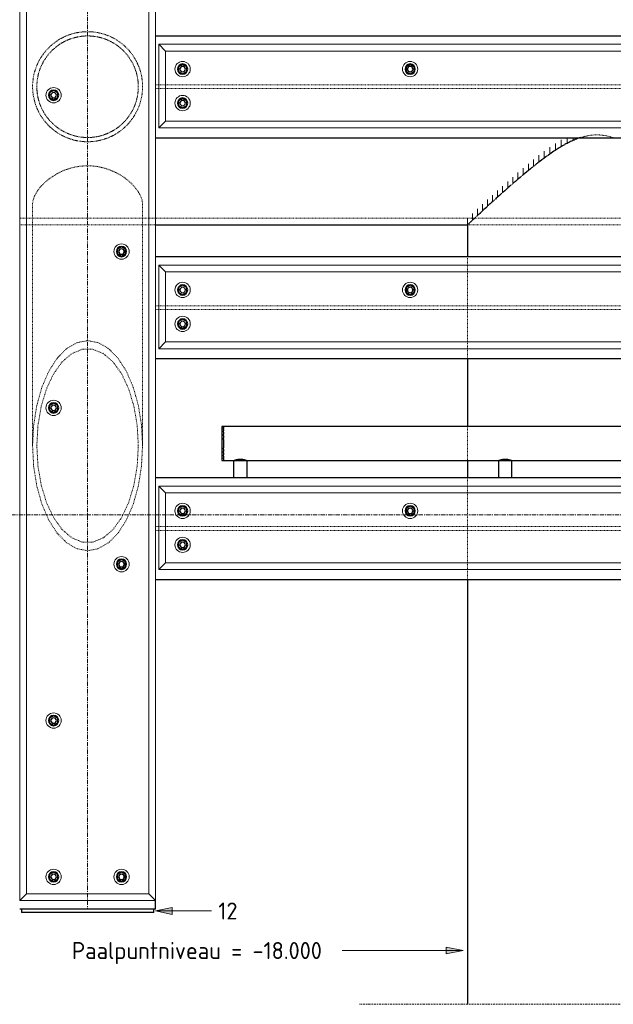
# Model space of a CAD drawing. Header units: millimetres. Extents: x -253989 to -201512, y -82117 to 103114.
# Tile 34 of 67: x -235195 to -233446, y -1440 to 1457. Entities that reach past the tile are written whole.
import ezdxf

# ---------------------------------------------------------------- set-up
doc = ezdxf.new("R2010")
doc.units = ezdxf.units.MM
for name, pattern in [('Dash dot', [15.875, 6.35, -4.7625, 0, -4.7625]), ('Grid Line', [22.225, 12.7, -3.175, 3.175, -3.175]), ('XX-HIDDEN', [4, 2, -2])]:
    doc.linetypes.add(name, pattern=pattern)
for name, color, linetype, lineweight in [('N-CO-BC-BETONVORM-G', 50, 'Continuous', 25), ('N-CO-BC-BETONVORM-G-1', 50, 'XX-HIDDEN', 18), ('N-CO-BC-BETONVORM-GN', 10, 'XX-HIDDEN', 18), ('N-CO-KC-KUNSTSTOFVORM-G', 7, 'Continuous', 13), ('N-CO-SC-STAALVORM-G', 10, 'Continuous', 25), ('X-XX-AL-CONSTRUCTIELIJN-G-1', 7, 'Grid Line', 18), ('X-XX-AL-CONSTRUCTIELIJN-G-2', 7, 'Dash dot', 18), ('X-XX-AL-T25-1', 7, 'Continuous', 13), ('X-XX-AL-VERWIJZING-G-1', 7, 'Grid Line', 18), ('X_XX_AL_DETAIL1_G', 7, 'Continuous', 13)]:
    doc.layers.add(name, color=color, linetype=linetype, lineweight=lineweight)
doc.styles.add('NLCS-ISO_1', font='NLCS-ISO.ttf', dxfattribs={"height": 50})

# ---------------------------------------------------------------- blocks, each defined once
blk = doc.blocks.new('GM_afdekklepje - GM_afdekklepje-V4-Section 12')
at = {"layer": 'N-CO-SC-STAALVORM-G'}
for p, q in [((252077.7, -190), (252077.7, -200)), ((252104.7, -200), (252077.7, -200)), ((252440.7, -200), (252104.7, -200)), ((252467.7, -200), (252440.7, -200)), ((252467.7, -200), (252467.7, -190))]:
    blk.add_line(p, q, dxfattribs=at)
blk = doc.blocks.new('GM_Hakorit_3820 - GM_Hakorit_3820-3712024-Section 12')
at = {"layer": 'N-CO-KC-KUNSTSTOFVORM-G'}
for p, q in [((250572.7, -1134.9), (250572.7, 2684.9)), ((250972.7, -1134.9), (250972.7, 2684.9)), ((250592.7, -1115), (250592.7, 2665)), ((250952.7, -1115), (250952.7, 2665)), ((250572.7, -1135), (250592.7, -1115)), ((250592.7, -1115), (250952.7, -1115)), ((250952.7, -1115), (250972.7, -1135)), ((250972.7, -1135), (250572.8, -1135))]:
    blk.add_line(p, q, dxfattribs=at)
for centre, start, end in [((250672.7, 1235), 90, 270), ((250672.7, 1235), 270, 90), ((250872.7, 775), 90, 270), ((250872.7, 775), 270, 90), ((250672.7, 315), 90, 270), ((250672.7, 315), 270, 90), ((250872.7, -145), 90, 270), ((250872.7, -145), 270, 90), ((250672.7, -605), 90, 270), ((250672.7, -605), 270, 90), ((250672.7, -1065), 90, 270), ((250672.7, -1065), 270, 90), ((250872.7, -1065), 90, 270), ((250872.7, -1065), 270, 90)]:
    blk.add_arc(centre, 22.5, start, end, dxfattribs=at)
blk = doc.blocks.new('GM_Hakorit_4490 - GM_Hakorit_4490-3691116-Section 12')
at = {"layer": 'N-CO-KC-KUNSTSTOFVORM-G'}
for p, q in [((246182.7, 2685), (246202.7, 2665)), ((246182.7, 2439.1), (246182.7, 2684.9)), ((250562.7, 2685), (246182.8, 2685)), ((250542.7, 2665), (246202.7, 2665)), ((246202.7, 2665), (246202.7, 2459)), ((246202.7, 2459), (246182.7, 2439)), ((250562.7, 2439), (246182.8, 2439)), ((250542.7, 2459), (246202.7, 2459))]:
    blk.add_line(p, q, dxfattribs=at)
for centre, start, end in [((246252.7, 2612), 0, 180), ((246252.7, 2612), 180, 0), ((246922.7, 2612), 0, 180), ((246922.7, 2612), 180, 0), ((246252.7, 2512), 0, 180), ((246252.7, 2512), 180, 0)]:
    blk.add_arc(centre, 22.5, start, end, dxfattribs=at)
blk = doc.blocks.new('GM_Bouten_Moeren_Zeskant - M16-3610774-Section 12')
at = {"layer": 'N-CO-SC-STAALVORM-G'}
for p, q in [((243192.7, 2625.8), (243180.7, 2618.8)), ((243180.7, 2618.8), (243180.7, 2605)), ((243204.7, 2618.8), (243192.7, 2625.8)), ((243204.7, 2605), (243204.7, 2618.8)), ((243180.7, 2605), (243192.7, 2598.1)), ((243192.7, 2598.1), (243204.7, 2605))]:
    blk.add_line(p, q, dxfattribs=at)
for radius, start, end in [(15, 0, 180), (15, 180, 0), (8, 0, 180), (8, 180, 0)]:
    blk.add_arc((243192.7, 2611.9), radius, start, end, dxfattribs=at)
blk = doc.blocks.new('GM_Haalbuis_4000 - GM_Haalbuis_4000-3601514-Section 12')
at = {"layer": 'N-CO-SC-STAALVORM-G'}
for p, q in [((246372.7, 260), (246367.7, 260)), ((246367.7, 260), (246367.7, 210)), ((246372.7, 260), (246372.7, 258.4)), ((250372.7, 260), (246372.7, 260)), ((246372.7, 257.4), (246372.7, 258.3)), ((246372.7, 257.4), (246372.7, 254.1)), ((246372.7, 251.7), (246372.7, 254.1)), ((246372.7, 251.7), (246372.7, 247)), ((246372.7, 243.6), (246372.7, 247)), ((246372.7, 243.6), (246372.7, 237.5)), ((246372.7, 233.5), (246372.7, 237.6)), ((246372.7, 233.6), (246372.7, 225.9)), ((246367.7, 210), (246367.7, 160)), ((246372.7, 222.1), (246372.7, 225.9)), ((246372.7, 222.1), (246372.7, 210)), ((246372.7, 210), (246372.7, 197.9)), ((246372.7, 193.7), (246372.7, 197.9)), ((246372.7, 193.7), (246372.7, 186.4)), ((246372.7, 182.4), (246372.7, 186.5)), ((246372.7, 182.5), (246372.7, 176.4)), ((246372.7, 173), (246372.7, 176.4)), ((246367.7, 160), (246372.7, 160)), ((246372.7, 173), (246372.7, 168.3)), ((246372.7, 165.9), (246372.7, 168.3)), ((246372.7, 165.9), (246372.7, 162.6)), ((246372.7, 161.7), (246372.7, 162.6)), ((246372.7, 161.6), (246372.7, 160)), ((246372.7, 160), (250372.7, 160)), ((246402.7, 160), (246402.7, 110)), ((246442.7, 110), (246442.7, 160)), ((247182.7, 160), (247182.7, 110)), ((247222.7, 110), (247222.7, 160))]:
    blk.add_line(p, q, dxfattribs=at)
for points, knots in [([(246402.8, 160), (246402.8, 160), (246403, 160.1), (246403.4, 160.3), (246403.9, 160.5), (246404.6, 160.7), (246405.4, 161), (246406.2, 161.3), (246406.9, 161.5), (246407.2, 161.6), (246407.4, 161.7)], [-0.9884455, -0.9884455, -0.9884455, -0.9884455, -0.9444444, -0.9166667, -0.8888889, -0.8611111, -0.8333333, -0.8055556, -0.7916667, -0.7777778, -0.7777778, -0.7777778, -0.7777778]), ([(246407.4, 161.7), (246407.6, 161.7), (246408, 161.9), (246408.8, 162.1), (246409.9, 162.4), (246411, 162.7), (246412, 162.9), (246412.7, 163.1), (246413.5, 163.2), (246414.5, 163.4), (246415.8, 163.7), (246417.5, 163.9), (246419.2, 164.1), (246421, 164.1), (246422.7, 164.2), (246424.5, 164.1), (246426.3, 164.1), (246428, 163.9), (246429.6, 163.7), (246431, 163.4), (246432, 163.2), (246432.8, 163.1), (246433.5, 162.9), (246434.5, 162.7), (246435.6, 162.4), (246436.7, 162.1), (246437.5, 161.9), (246437.9, 161.7), (246438, 161.7)], [-0.7777778, -0.7777778, -0.7777778, -0.7777778, -0.7638889, -0.75, -0.7222222, -0.6944444, -0.6805556, -0.6666667, -0.6527778, -0.6388889, -0.6111111, -0.5833333, -0.5555556, -0.5277778, -0.5, -0.4722222, -0.4444444, -0.4166667, -0.3888889, -0.3611111, -0.3472222, -0.3333333, -0.3194444, -0.3055556, -0.2777778, -0.25, -0.2361111, -0.2222222, -0.2222222, -0.2222222, -0.2222222]), ([(246438, 161.7), (246438.2, 161.6), (246438.6, 161.5), (246439.3, 161.3), (246440.1, 161), (246440.9, 160.7), (246441.5, 160.5), (246442.1, 160.3), (246442.5, 160.1), (246442.7, 160), (246442.7, 160)], [-0.2222222, -0.2222222, -0.2222222, -0.2222222, -0.2083333, -0.1944444, -0.1666667, -0.1388889, -0.1111111, -0.0833333, -0.0555556, -0.0115495, -0.0115495, -0.0115495, -0.0115495]), ([(247182.8, 160), (247182.8, 160), (247183, 160.1), (247183.4, 160.3), (247183.9, 160.5), (247184.6, 160.7), (247185.4, 161), (247186.2, 161.3), (247186.9, 161.5), (247187.2, 161.6), (247187.4, 161.7)], [-0.9884455, -0.9884455, -0.9884455, -0.9884455, -0.9444444, -0.9166667, -0.8888889, -0.8611111, -0.8333333, -0.8055556, -0.7916667, -0.7777778, -0.7777778, -0.7777778, -0.7777778]), ([(247187.4, 161.7), (247187.6, 161.7), (247188, 161.9), (247188.8, 162.1), (247189.9, 162.4), (247191, 162.7), (247192, 162.9), (247192.7, 163.1), (247193.5, 163.2), (247194.5, 163.4), (247195.8, 163.7), (247197.5, 163.9), (247199.2, 164.1), (247201, 164.1), (247202.7, 164.2), (247204.5, 164.1), (247206.3, 164.1), (247208, 163.9), (247209.6, 163.7), (247211, 163.4), (247212, 163.2), (247212.8, 163.1), (247213.5, 162.9), (247214.5, 162.7), (247215.6, 162.4), (247216.7, 162.1), (247217.5, 161.9), (247217.9, 161.7), (247218, 161.7)], [-0.7777778, -0.7777778, -0.7777778, -0.7777778, -0.7638889, -0.75, -0.7222222, -0.6944444, -0.6805556, -0.6666667, -0.6527778, -0.6388889, -0.6111111, -0.5833333, -0.5555556, -0.5277778, -0.5, -0.4722222, -0.4444444, -0.4166667, -0.3888889, -0.3611111, -0.3472222, -0.3333333, -0.3194444, -0.3055556, -0.2777778, -0.25, -0.2361111, -0.2222222, -0.2222222, -0.2222222, -0.2222222]), ([(247218, 161.7), (247218.2, 161.6), (247218.6, 161.5), (247219.3, 161.3), (247220.1, 161), (247220.9, 160.7), (247221.5, 160.5), (247222.1, 160.3), (247222.5, 160.1), (247222.7, 160), (247222.7, 160)], [-0.2222222, -0.2222222, -0.2222222, -0.2222222, -0.2083333, -0.1944444, -0.1666667, -0.1388889, -0.1111111, -0.0833333, -0.0555556, -0.0115495, -0.0115495, -0.0115495, -0.0115495])]:
    blk.add_open_spline(points, degree=3, knots=knots, dxfattribs=at)
blk = doc.blocks.new('NLI_Balk_Buis - ø813_20-3672000-Section 12')
at = {"layer": 'N-CO-BC-BETONVORM-GN'}
for p, q in [((245792.7, 873.5), (245772.8, 873.5)), ((245810.8, 873.5), (245792.8, 873.5)), ((246134.7, 873.5), (245810.8, 873.5)), ((246152.7, 873.5), (246134.7, 873.5)), ((246172.7, 873.5), (246152.8, 873.5)), ((250572.7, 873.5), (246172.7, 873.5)), ((245772.8, 853.5), (245792.7, 853.5)), ((245792.8, 853.5), (245810.8, 853.5)), ((245810.8, 853.5), (246134.7, 853.5)), ((246134.7, 853.5), (246152.7, 853.5)), ((246152.8, 853.5), (246172.7, 853.5)), ((247092.6, 853.5), (247852.9, 853.5))]:
    blk.add_line(p, q, dxfattribs=at)
at = {"layer": 'N-CO-SC-STAALVORM-G'}
blk.add_line((246172.7, 853.5), (247092.5, 853.5), dxfattribs=at)
blk = doc.blocks.new('NLI_Balk_H - HEB300-V5-Section 12')
at = {"layer": 'N-CO-BC-BETONVORM-GN'}
for p, q in [((246172.7, 2565.5), (246182.7, 2565.5)), ((246172.7, 2554.5), (246182.7, 2554.5)), ((246182.8, 2565.5), (246202.7, 2565.5)), ((246182.8, 2554.5), (246202.7, 2554.5)), ((246202.8, 2565.5), (250542.7, 2565.5)), ((246202.8, 2554.5), (250542.7, 2554.5))]:
    blk.add_line(p, q, dxfattribs=at)

msp = doc.modelspace()

# ---------------------------------------------------------------- hatches: boundary and pattern name
at = {"layer": 'X-XX-AL-T25-1'}
for points in [[(-234795.4, -1165.4), (-234745.4, -1175.4), (-234745.4, -1155.4)], [(-233888.5, -1281.8), (-233938.5, -1271.8), (-233938.5, -1291.8)]]:
    msp.add_hatch(color=256, dxfattribs=at).paths.add_polyline_path(points, flags=0)

# ---------------------------------------------------------------- linework, layer by layer
at = {"layer": 'N-CO-BC-BETONVORM-GN'}
for p, q in [((-235157, 913.8), (-235157, 203.7)), ((-234833.1, 203.7), (-234833.1, 913.8)), ((-233876, 760), (-233876, 735)), ((-233876, 735), (-233876, 715)), ((-233876, 715), (-233876, 615.5)), ((-233876, 615.5), (-233876, 604.5)), ((-233876, 604.5), (-233876, 509)), ((-233876, 509), (-233876, 489)), ((-233876, 489), (-233876, 460)), ((-233876, 260), (-233876, 160)), ((-233876, 110), (-233876, 85)), ((-233876, 85), (-233876, 65)), ((-233876, 65), (-233876, -34.5)), ((-233876, -34.5), (-233876, -45.5)), ((-233876, -45.5), (-233876, -141)), ((-233876, -141), (-233876, -161)), ((-233876, -161), (-233876, -190))]:
    msp.add_line(p, q, dxfattribs=at)
at = {"layer": 'N-CO-BC-BETONVORM-GN', "flags": 128}
for points in [[(-235157, 205.4), (-235153.8, 264), (-235144.6, 322), (-235129.7, 375.4), (-235109.5, 422.3), (-235085, 460.7), (-235057, 489.2), (-235026.6, 506.8), (-234995, 512.8), (-234963.4, 506.8), (-234933, 489.2), (-234905, 460.7), (-234880.5, 422.3), (-234860.3, 375.4), (-234845.4, 322), (-234836.2, 264), (-234833.1, 205.4)], [(-234845.6, 203.7), (-234848.8, 263), (-234858.5, 319.7), (-234874.1, 371.4), (-234895, 415.7), (-234920.3, 450.7), (-234948.8, 475), (-234979.4, 487.3), (-235010.6, 487.3), (-235041.2, 475), (-235069.7, 450.7), (-235095, 415.7), (-235115.9, 371.4), (-235131.5, 319.7), (-235141.2, 263), (-235144.5, 203.7)], [(-234833.1, 203.7), (-234836.2, 143.5), (-234845.4, 85.5), (-234860.3, 32.1), (-234880.5, -14.8), (-234905, -53.2), (-234933, -81.7), (-234963.4, -99.3), (-234995, -105.3), (-235026.6, -99.3), (-235057, -81.7), (-235085, -53.2), (-235109.5, -14.8), (-235129.7, 32.1), (-235144.6, 85.5), (-235153.8, 143.5), (-235157, 203.7)], [(-235144.5, 203.7), (-235141.2, 144.5), (-235131.5, 87.8), (-235115.9, 36.1), (-235095, -8.2), (-235069.7, -43.2), (-235041.2, -67.5), (-235010.6, -79.8), (-234979.4, -79.8), (-234948.8, -67.5), (-234920.3, -43.2), (-234895, -8.2), (-234874.1, 36.1), (-234858.5, 87.8), (-234848.8, 144.5), (-234845.6, 203.7)]]:
    msp.add_lwpolyline(points, dxfattribs=at)
at = {"layer": 'N-CO-BC-BETONVORM-GN'}
for radius, start, end in [(162, 0, 180), (149.4, 360, 180), (161.9, 180, 0), (149.4, 180, 360)]:
    msp.add_arc((-234995, 1260), radius, start, end, dxfattribs=at)
for points, knots in [([(-235001.6, 1421.8), (-235003.2, 1421.8), (-235006, 1421.6), (-235008.9, 1421.4), (-235010.3, 1421.2)], [0.51292729, 0.51292729, 0.51292729, 0.51292729, 0.52173913, 0.5297141, 0.5297141, 0.5297141, 0.5297141]), ([(-234979.7, 1421.2), (-234981.1, 1421.4), (-234984, 1421.6), (-234986.8, 1421.8), (-234988.4, 1421.8)], [0.47028754, 0.47028754, 0.47028754, 0.47028754, 0.47826087, 0.48707408, 0.48707408, 0.48707408, 0.48707408]), ([(-235083.8, 1395.5), (-235085.4, 1394.4), (-235087.7, 1392.8), (-235089.9, 1391.2), (-235090.6, 1390.7)], [0.68410281, 0.68410281, 0.68410281, 0.68410281, 0.69565217, 0.70066056, 0.70066056, 0.70066056, 0.70066056]), ([(-235064.8, 1406.1), (-235066.5, 1405.3), (-235069, 1404.1), (-235071.5, 1402.7), (-235072.4, 1402.3)], [0.64115004, 0.64115004, 0.64115004, 0.64115004, 0.65217391, 0.65783732, 0.65783732, 0.65783732, 0.65783732]), ([(-235044.6, 1414.2), (-235046.3, 1413.6), (-235049, 1412.7), (-235051.7, 1411.7), (-235052.7, 1411.3)], [0.59832362, 0.59832362, 0.59832362, 0.59832362, 0.60869565, 0.61507031, 0.61507031, 0.61507031, 0.61507031]), ([(-235023.4, 1419.4), (-235025, 1419.1), (-235027.8, 1418.6), (-235030.6, 1418), (-235031.8, 1417.7)], [0.55559356, 0.55559356, 0.55559356, 0.55559356, 0.56521739, 0.57236807, 0.57236807, 0.57236807, 0.57236807]), ([(-234958.2, 1417.7), (-234959.4, 1418), (-234962.2, 1418.6), (-234965, 1419.1), (-234966.6, 1419.4)], [0.42763399, 0.42763399, 0.42763399, 0.42763399, 0.43478261, 0.44440764, 0.44440764, 0.44440764, 0.44440764]), ([(-234937.3, 1411.3), (-234938.4, 1411.7), (-234941, 1412.7), (-234943.7, 1413.6), (-234945.4, 1414.2)], [0.3849323, 0.3849323, 0.3849323, 0.3849323, 0.39130435, 0.40167742, 0.40167742, 0.40167742, 0.40167742]), ([(-234917.6, 1402.3), (-234918.5, 1402.7), (-234921, 1404.1), (-234923.5, 1405.3), (-234925.2, 1406.1)], [0.3421659, 0.3421659, 0.3421659, 0.3421659, 0.34782609, 0.3588509, 0.3588509, 0.3588509, 0.3588509]), ([(-234899.4, 1390.7), (-234900.1, 1391.2), (-234902.3, 1392.8), (-234904.6, 1394.4), (-234906.2, 1395.5)], [0.2993433, 0.2993433, 0.2993433, 0.2993433, 0.30434783, 0.31589796, 0.31589796, 0.31589796, 0.31589796]), ([(-235116.6, 1367), (-235117.9, 1365.5), (-235119.6, 1363.5), (-235121.3, 1361.4), (-235121.7, 1360.9)], [0.7705288, 0.7705288, 0.7705288, 0.7705288, 0.7826087, 0.78633805, 0.78633805, 0.78633805, 0.78633805]), ([(-235101.1, 1382.4), (-235102.6, 1381.1), (-235104.6, 1379.2), (-235106.6, 1377.3), (-235107.1, 1376.8)], [0.72721393, 0.72721393, 0.72721393, 0.72721393, 0.73913043, 0.74350867, 0.74350867, 0.74350867, 0.74350867]), ([(-234882.9, 1376.8), (-234883.4, 1377.3), (-234885.4, 1379.2), (-234887.4, 1381.1), (-234888.9, 1382.4)], [0.25649577, 0.25649577, 0.25649577, 0.25649577, 0.26086957, 0.27278644, 0.27278644, 0.27278644, 0.27278644]), ([(-234868.3, 1360.9), (-234868.7, 1361.4), (-234870.4, 1363.5), (-234872.1, 1365.5), (-234873.4, 1367)], [0.2136666, 0.2136666, 0.2136666, 0.2136666, 0.2173913, 0.22947093, 0.22947093, 0.22947093, 0.22947093]), ([(-235129.9, 1349.6), (-235131, 1347.9), (-235132.4, 1345.8), (-235133.7, 1343.6), (-235134, 1343.2)], [0.81413905, 0.81413905, 0.81413905, 0.81413905, 0.82608696, 0.82910655, 0.82910655, 0.82910655, 0.82910655]), ([(-234856, 1343.2), (-234856.3, 1343.6), (-234857.6, 1345.8), (-234859, 1347.9), (-234860.1, 1349.6)], [0.17089766, 0.17089766, 0.17089766, 0.17089766, 0.17391304, 0.18586051, 0.18586051, 0.18586051, 0.18586051]), ([(-235141, 1330.2), (-235141.8, 1328.4), (-235142.8, 1326.3), (-235143.7, 1324.2), (-235143.8, 1323.9)], [0.85827135, 0.85827135, 0.85827135, 0.85827135, 0.86956522, 0.87178494, 0.87178494, 0.87178494, 0.87178494]), ([(-234846.2, 1323.9), (-234846.3, 1324.2), (-234847.2, 1326.3), (-234848.2, 1328.4), (-234849, 1330.1)], [0.12821846, 0.12821846, 0.12821846, 0.12821846, 0.13043478, 0.14172717, 0.14172717, 0.14172717, 0.14172717]), ([(-234839, 1303.4), (-234839, 1303.6), (-234839.5, 1305.4), (-234840.1, 1307.2), (-234840.5, 1308.7)], [0.0856395, 0.0856395, 0.0856395, 0.0856395, 0.08695652, 0.09642021, 0.09642021, 0.09642021, 0.09642021]), ([(-235151, 1216.6), (-235151, 1216.4), (-235150.5, 1214.6), (-235149.9, 1212.8), (-235149.5, 1211.3)], [0.08563682, 0.08563682, 0.08563682, 0.08563682, 0.08695652, 0.09642594, 0.09642594, 0.09642594, 0.09642594]), ([(-235143.8, 1196.1), (-235143.7, 1195.8), (-235142.8, 1193.7), (-235141.8, 1191.6), (-235141, 1189.8)], [0.12821506, 0.12821506, 0.12821506, 0.12821506, 0.13043478, 0.14172865, 0.14172865, 0.14172865, 0.14172865]), ([(-234849, 1189.9), (-234848.2, 1191.6), (-234847.2, 1193.7), (-234846.3, 1195.8), (-234846.2, 1196.1)], [0.85827283, 0.85827283, 0.85827283, 0.85827283, 0.86956522, 0.87178154, 0.87178154, 0.87178154, 0.87178154]), ([(-235134, 1176.8), (-235133.7, 1176.4), (-235132.4, 1174.2), (-235131, 1172.1), (-235129.9, 1170.4)], [0.17089345, 0.17089345, 0.17089345, 0.17089345, 0.17391304, 0.18586095, 0.18586095, 0.18586095, 0.18586095]), ([(-235121.7, 1159.1), (-235121.3, 1158.6), (-235119.6, 1156.5), (-235117.9, 1154.5), (-235116.6, 1153)], [0.21366195, 0.21366195, 0.21366195, 0.21366195, 0.2173913, 0.2294712, 0.2294712, 0.2294712, 0.2294712]), ([(-234873.4, 1153), (-234872.1, 1154.5), (-234870.4, 1156.5), (-234868.7, 1158.6), (-234868.3, 1159.1)], [0.77052907, 0.77052907, 0.77052907, 0.77052907, 0.7826087, 0.7863334, 0.7863334, 0.7863334, 0.7863334]), ([(-234860.1, 1170.4), (-234859, 1172.1), (-234857.6, 1174.2), (-234856.3, 1176.4), (-234856, 1176.8)], [0.81413949, 0.81413949, 0.81413949, 0.81413949, 0.82608696, 0.82910234, 0.82910234, 0.82910234, 0.82910234]), ([(-235107.1, 1143.2), (-235106.6, 1142.7), (-235104.6, 1140.8), (-235102.6, 1138.9), (-235101.1, 1137.6)], [0.25649133, 0.25649133, 0.25649133, 0.25649133, 0.26086957, 0.27278607, 0.27278607, 0.27278607, 0.27278607]), ([(-234888.9, 1137.6), (-234887.4, 1138.9), (-234885.4, 1140.8), (-234883.4, 1142.7), (-234882.9, 1143.2)], [0.72721356, 0.72721356, 0.72721356, 0.72721356, 0.73913043, 0.74350423, 0.74350423, 0.74350423, 0.74350423]), ([(-235090.6, 1129.3), (-235089.9, 1128.8), (-235087.7, 1127.2), (-235085.4, 1125.6), (-235083.8, 1124.5)], [0.29933944, 0.29933944, 0.29933944, 0.29933944, 0.30434783, 0.31589719, 0.31589719, 0.31589719, 0.31589719]), ([(-235072.4, 1117.7), (-235071.5, 1117.3), (-235069, 1115.9), (-235066.5, 1114.7), (-235064.8, 1113.9)], [0.34216268, 0.34216268, 0.34216268, 0.34216268, 0.34782609, 0.35884996, 0.35884996, 0.35884996, 0.35884996]), ([(-235052.7, 1108.7), (-235051.7, 1108.3), (-235049, 1107.3), (-235046.3, 1106.4), (-235044.6, 1105.8)], [0.38492969, 0.38492969, 0.38492969, 0.38492969, 0.39130435, 0.40167638, 0.40167638, 0.40167638, 0.40167638]), ([(-235031.8, 1102.3), (-235030.6, 1102), (-235027.8, 1101.4), (-235025, 1100.9), (-235023.4, 1100.6)], [0.42763193, 0.42763193, 0.42763193, 0.42763193, 0.43478261, 0.44440644, 0.44440644, 0.44440644, 0.44440644]), ([(-234966.6, 1100.6), (-234965, 1100.9), (-234962.2, 1101.4), (-234959.4, 1102), (-234958.2, 1102.3)], [0.55559236, 0.55559236, 0.55559236, 0.55559236, 0.56521739, 0.57236601, 0.57236601, 0.57236601, 0.57236601]), ([(-234945.4, 1105.8), (-234943.7, 1106.4), (-234941, 1107.3), (-234938.4, 1108.3), (-234937.3, 1108.7)], [0.59832258, 0.59832258, 0.59832258, 0.59832258, 0.60869565, 0.6150677, 0.6150677, 0.6150677, 0.6150677]), ([(-234925.2, 1113.9), (-234923.5, 1114.7), (-234921, 1115.9), (-234918.5, 1117.3), (-234917.6, 1117.7)], [0.6411491, 0.6411491, 0.6411491, 0.6411491, 0.65217391, 0.6578341, 0.6578341, 0.6578341, 0.6578341]), ([(-234906.2, 1124.5), (-234904.6, 1125.6), (-234902.3, 1127.2), (-234900.1, 1128.8), (-234899.4, 1129.3)], [0.68410204, 0.68410204, 0.68410204, 0.68410204, 0.69565217, 0.7006567, 0.7006567, 0.7006567, 0.7006567]), ([(-233446.5, 1110.2), (-233447.5, 1110.6), (-233450.9, 1111.6), (-233456.8, 1113.2), (-233464.3, 1115), (-233471.9, 1116.5), (-233479.5, 1117.5), (-233487.2, 1118.1), (-233495, 1118.3), (-233502.8, 1118.1), (-233510.5, 1117.5), (-233518.1, 1116.5), (-233525.7, 1115), (-233533.2, 1113.2), (-233539.1, 1111.6), (-233542.5, 1110.6), (-233543.5, 1110.2)], [0.46282614, 0.46282614, 0.46282614, 0.46282614, 0.46511628, 0.47093023, 0.47674419, 0.48255814, 0.48837209, 0.49418605, 0.5, 0.50581395, 0.51162791, 0.51744186, 0.52325581, 0.52906977, 0.53488372, 0.53716961, 0.53716961, 0.53716961, 0.53716961]), ([(-235010.3, 1098.8), (-235008.9, 1098.6), (-235006, 1098.4), (-235003.2, 1098.2), (-235001.6, 1098.2)], [0.4702859, 0.4702859, 0.4702859, 0.4702859, 0.47826087, 0.48707271, 0.48707271, 0.48707271, 0.48707271]), ([(-234988.4, 1098.2), (-234986.8, 1098.2), (-234984, 1098.4), (-234981.1, 1098.6), (-234979.7, 1098.8)], [0.51292592, 0.51292592, 0.51292592, 0.51292592, 0.52173913, 0.52971246, 0.52971246, 0.52971246, 0.52971246]), ([(-234833.1, 913.8), (-234833.1, 921.6), (-234836.2, 934.4), (-234846.2, 952.3), (-234856.4, 965.7), (-234869.1, 978.7), (-234884.1, 991), (-234901.1, 1002.1), (-234919.9, 1011.7), (-234940.2, 1019.4), (-234961.6, 1024.7), (-234983.8, 1027.5), (-235006.2, 1027.5), (-235028.4, 1024.7), (-235049.8, 1019.4), (-235070.1, 1011.7), (-235088.9, 1002.1), (-235105.9, 991), (-235120.9, 978.7), (-235133.6, 965.7), (-235145.5, 950), (-235154.6, 932.2), (-235157, 919.7), (-235157, 913.8)], [0, 0, 0, 0, 0.086957, 0.130435, 0.173913, 0.217391, 0.26087, 0.304348, 0.347826, 0.391304, 0.434783, 0.478261, 0.521739, 0.565217, 0.608696, 0.652174, 0.695652, 0.73913, 0.782609, 0.826087, 0.869565, 0.934783, 1, 1, 1, 1])]:
    msp.add_open_spline(points, degree=3, knots=knots, dxfattribs=at)
for points in [[(-235072.6, 1387.7), (-235069.7, 1389.5), (-235066.8, 1391.1), (-235063.9, 1392.6)], [(-235054.5, 1397.1), (-235051.4, 1398.5), (-235048.2, 1399.7), (-235045, 1400.9)], [(-235035.2, 1403.9), (-235031.8, 1404.9), (-235028.3, 1405.7), (-235024.8, 1406.4)], [(-235015.1, 1408.1), (-235011, 1408.7), (-235006.8, 1409), (-235002.6, 1409.3)], [(-234987.4, 1409.3), (-234983.2, 1409), (-234979, 1408.7), (-234974.9, 1408.1)], [(-234965.2, 1406.4), (-234961.7, 1405.7), (-234958.2, 1404.9), (-234954.8, 1403.9)], [(-234945.1, 1400.9), (-234941.8, 1399.7), (-234938.6, 1398.5), (-234935.5, 1397.1)], [(-234926.2, 1392.6), (-234923.2, 1391.1), (-234920.3, 1389.5), (-234917.4, 1387.7)], [(-235104.1, 1362.1), (-235101.9, 1364.5), (-235099.5, 1366.9), (-235097.1, 1369.1)], [(-235089.2, 1376), (-235086.7, 1378.1), (-235084, 1380.1), (-235081.3, 1382)], [(-234908.7, 1382), (-234906, 1380.1), (-234903.3, 1378.1), (-234900.8, 1376)], [(-234892.9, 1369.1), (-234890.5, 1366.9), (-234888.2, 1364.5), (-234885.9, 1362.1)], [(-235127.6, 1328.9), (-235126.1, 1331.8), (-235124.5, 1334.8), (-235122.7, 1337.6)], [(-235117, 1346.3), (-235115.1, 1349), (-235113.1, 1351.7), (-235111, 1354.3)], [(-234879, 1354.3), (-234876.9, 1351.7), (-234874.9, 1349), (-234873, 1346.3)], [(-234867.3, 1337.6), (-234865.6, 1334.8), (-234863.9, 1331.8), (-234862.4, 1328.9)], [(-235149.5, 1308.7), (-235150, 1307), (-235150.5, 1305.2), (-235151, 1303.4)], [(-235135.9, 1309.9), (-235134.7, 1313.2), (-235133.5, 1316.4), (-235132.1, 1319.5)], [(-234857.9, 1319.5), (-234856.5, 1316.4), (-234855.3, 1313.2), (-234854.1, 1309.9)], [(-235155.1, 1284.3), (-235155.2, 1283.6), (-235155.3, 1282.9), (-235155.4, 1282.1)], [(-235144.3, 1267.6), (-235144, 1271.8), (-235143.7, 1276), (-235143.1, 1280.1)], [(-235141.4, 1289.8), (-235140.7, 1293.3), (-235139.9, 1296.8), (-235138.9, 1300.2)], [(-234851.1, 1300.2), (-234850.1, 1296.8), (-234849.3, 1293.3), (-234848.6, 1289.8)], [(-234846.9, 1280.1), (-234846.3, 1276), (-234846, 1271.8), (-234845.7, 1267.6)], [(-234834.6, 1282.1), (-234834.7, 1282.8), (-234834.8, 1283.6), (-234834.9, 1284.3)], [(-235143.1, 1239.9), (-235143.7, 1244), (-235144, 1248.2), (-235144.3, 1252.4)], [(-234845.7, 1252.4), (-234846, 1248.2), (-234846.4, 1244), (-234846.9, 1239.9)], [(-235155.4, 1237.9), (-235155.3, 1237.1), (-235155.2, 1236.4), (-235155.1, 1235.7)], [(-235138.9, 1219.8), (-235139.9, 1223.2), (-235140.7, 1226.7), (-235141.5, 1230.2)], [(-234848.6, 1230.2), (-234849.3, 1226.7), (-234850.1, 1223.2), (-234851.1, 1219.8)], [(-234834.9, 1235.7), (-234834.8, 1236.4), (-234834.7, 1237.2), (-234834.6, 1237.9)], [(-235132.1, 1200.5), (-235133.5, 1203.6), (-235134.7, 1206.8), (-235135.9, 1210.1)], [(-235122.7, 1182.4), (-235124.5, 1185.2), (-235126.1, 1188.2), (-235127.6, 1191.1)], [(-234862.4, 1191.1), (-234863.9, 1188.2), (-234865.6, 1185.2), (-234867.3, 1182.4)], [(-234854.1, 1210.1), (-234855.3, 1206.8), (-234856.5, 1203.6), (-234857.9, 1200.5)], [(-234840.6, 1211.3), (-234840, 1213.1), (-234839.5, 1214.8), (-234839, 1216.6)], [(-235111, 1165.7), (-235113.1, 1168.3), (-235115.1, 1171), (-235117, 1173.7)], [(-234873, 1173.7), (-234874.9, 1171), (-234876.9, 1168.3), (-234879, 1165.7)], [(-235097.1, 1150.9), (-235099.5, 1153.1), (-235101.9, 1155.5), (-235104.1, 1157.9)], [(-235081.3, 1138), (-235084, 1139.9), (-235086.7, 1141.9), (-235089.2, 1144)], [(-235063.9, 1127.4), (-235066.8, 1128.9), (-235069.7, 1130.5), (-235072.6, 1132.3)], [(-234917.4, 1132.3), (-234920.3, 1130.5), (-234923.2, 1128.9), (-234926.2, 1127.4)], [(-234900.8, 1144), (-234903.3, 1141.9), (-234906, 1139.9), (-234908.7, 1138)], [(-234885.9, 1157.9), (-234888.2, 1155.5), (-234890.5, 1153.1), (-234892.9, 1150.9)], [(-235045, 1119.1), (-235048.2, 1120.3), (-235051.4, 1121.5), (-235054.5, 1122.9)], [(-235024.8, 1113.6), (-235028.3, 1114.3), (-235031.8, 1115.1), (-235035.2, 1116.1)], [(-235002.6, 1110.7), (-235006.8, 1111), (-235011, 1111.3), (-235015.1, 1111.9)], [(-234974.9, 1111.9), (-234979, 1111.3), (-234983.2, 1111), (-234987.4, 1110.7)], [(-234954.8, 1116.1), (-234958.2, 1115.1), (-234961.7, 1114.3), (-234965.2, 1113.6)], [(-234935.5, 1122.9), (-234938.6, 1121.5), (-234941.8, 1120.3), (-234945.1, 1119.1)], [(-233589.7, 1089.5), (-233590.4, 1089.1), (-233591.1, 1088.8), (-233591.8, 1088.4)], [(-233637.5, 1059), (-233639, 1057.9), (-233640.6, 1056.8), (-233642.1, 1055.7)], [(-233676.7, 1029.6), (-233678.9, 1027.8), (-233681.1, 1026.1), (-233683.3, 1024.3)], [(-233713.6, 999.5), (-233714.8, 998.5), (-233716, 997.5), (-233717.2, 996.5)], [(-233741.3, 975.8), (-233743.4, 974), (-233745.5, 972.2), (-233747.6, 970.3)], [(-233793.4, 929.6), (-233795.5, 927.8), (-233797.5, 926), (-233799.5, 924.2)], [(-233771.8, 949.1), (-233772.7, 948.3), (-233773.6, 947.5), (-233774.4, 946.7)], [(-233813.9, 911.1), (-233815.4, 909.6), (-233817, 908.2), (-233818.5, 906.8)], [(-233848.3, 879.4), (-233849.7, 878.1), (-233851, 876.8), (-233852.4, 875.6)], [(-233834.7, 891.9), (-233835.5, 891.2), (-233836.4, 890.4), (-233837.2, 889.6)], [(-233873.6, 855.7), (-233873.9, 855.4), (-233874.2, 855.2), (-233874.5, 854.9)], [(-233867.8, 861.2), (-233868.6, 860.4), (-233869.4, 859.7), (-233870.1, 859)], [(-233859.4, 869.1), (-233860.6, 867.9), (-233861.7, 866.9), (-233862.8, 865.8)]]:
    msp.add_open_spline(points, degree=3, dxfattribs=at)
at = {"layer": 'N-CO-SC-STAALVORM-G'}
for p, q in [((-234795, 1410), (-230395, 1410)), ((-234795, 1110), (-230395, 1110)), ((-233876, 853.5), (-233876, 760)), ((-234795, 760), (-230395, 760)), ((-234795, 460), (-230395, 460)), ((-233876, 460), (-233876, 260)), ((-233876, 160), (-233876, 110)), ((-234795, 110), (-230395, 110)), ((-234795, -190), (-230395, -190)), ((-233876, -190), (-233876, -1440)), ((-234795, -1160), (-234795, -1135)), ((-235163, -1160), (-235195, -1160)), ((-234827, -1160), (-235163, -1160)), ((-234795, -1160), (-234827, -1160))]:
    msp.add_line(p, q, dxfattribs=at)
for points, knots in [([(-233543.7, 1110.2), (-233545.1, 1109.7), (-233548.9, 1108.4), (-233555.1, 1106.1), (-233562.2, 1103.2), (-233569.1, 1100.1), (-233576, 1096.9), (-233582.7, 1093.4), (-233587.3, 1090.9), (-233589.6, 1089.6), (-233589.7, 1089.6)], [0.5373783, 0.5373783, 0.5373783, 0.5373783, 0.54069767, 0.54651163, 0.55232558, 0.55813953, 0.56395349, 0.56976744, 0.5755814, 0.575859, 0.575859, 0.575859, 0.575859]), ([(-233591.9, 1088.3), (-233593.2, 1087.6), (-233596.8, 1085.6), (-233602.4, 1082.2), (-233610.9, 1077), (-233622.7, 1069.3), (-233632.1, 1062.8), (-233637.4, 1059.1)], [0.57778572, 0.57778572, 0.57778572, 0.57778572, 0.58139535, 0.5872093, 0.59302326, 0.60465116, 0.62009285, 0.62009285, 0.62009285, 0.62009285]), ([(-233642.2, 1055.7), (-233643.3, 1054.9), (-233652.3, 1048.4), (-233663.8, 1039.7), (-233674, 1031.7), (-233676.6, 1029.6)], [0.62469635, 0.62469635, 0.62469635, 0.62469635, 0.62790698, 0.65116279, 0.65946603, 0.65946603, 0.65946603, 0.65946603]), ([(-233683.4, 1024.3), (-233685.9, 1022.3), (-233695.7, 1014.4), (-233705.7, 1006.1), (-233713.1, 999.9), (-233713.6, 999.5)], [0.66651177, 0.66651177, 0.66651177, 0.66651177, 0.6744186, 0.69767442, 0.69926405, 0.69926405, 0.69926405, 0.69926405]), ([(-233717.2, 996.4), (-233722.5, 992), (-233730.6, 985.1), (-233738.5, 978.3), (-233741.3, 975.9)], [0.70330146, 0.70330146, 0.70330146, 0.70330146, 0.72093023, 0.7309978, 0.7309978, 0.7309978, 0.7309978]), ([(-233747.7, 970.3), (-233749.2, 969), (-233757.2, 962), (-233765.2, 954.9), (-233771.5, 949.3), (-233771.7, 949.1)], [0.73856788, 0.73856788, 0.73856788, 0.73856788, 0.74418605, 0.76744186, 0.7684048, 0.7684048, 0.7684048, 0.7684048]), ([(-233774.5, 946.7), (-233779.3, 942.3), (-233785.7, 936.6), (-233791.8, 931.1), (-233793.4, 929.6)], [0.77191291, 0.77191291, 0.77191291, 0.77191291, 0.79069767, 0.79725948, 0.79725948, 0.79725948, 0.79725948]), ([(-233818.5, 906.8), (-233819.2, 906.2), (-233824.6, 901.2), (-233830, 896.3), (-233834.5, 892.1), (-233834.7, 892)], [0.83429695, 0.83429695, 0.83429695, 0.83429695, 0.8372093, 0.86046512, 0.86138026, 0.86138026, 0.86138026, 0.86138026]), ([(-233799.5, 924.1), (-233801.4, 922.4), (-233806.3, 918), (-233811, 913.7), (-233813.8, 911.1)], [0.80579711, 0.80579711, 0.80579711, 0.80579711, 0.81395349, 0.82697597, 0.82697597, 0.82697597, 0.82697597]), ([(-233854.8, 873.3), (-233855.4, 872.7), (-233857, 871.3), (-233858.5, 869.9), (-233859.3, 869.1)], [0.90249005, 0.90249005, 0.90249005, 0.90249005, 0.90697674, 0.91394354, 0.91394354, 0.91394354, 0.91394354]), ([(-233837.2, 889.6), (-233840.4, 886.7), (-233844.1, 883.2), (-233847.6, 880), (-233848.3, 879.4)], [0.8660272, 0.8660272, 0.8660272, 0.8660272, 0.88372093, 0.88780932, 0.88780932, 0.88780932, 0.88780932]), ([(-233874.5, 854.9), (-233874.6, 854.8), (-233875.5, 853.9), (-233876, 853.5), (-233876, 853.5)], [0.97426237, 0.97426237, 0.97426237, 0.97426237, 0.97674419, 1, 1, 1, 1]), ([(-233870.1, 859), (-233870.5, 858.7), (-233871.8, 857.4), (-233872.9, 856.4), (-233873.6, 855.7)], [0.94952164, 0.94952164, 0.94952164, 0.94952164, 0.95348837, 0.96800567, 0.96800567, 0.96800567, 0.96800567]), ([(-233862.8, 865.8), (-233863.6, 865.1), (-233865.3, 863.5), (-233866.9, 862), (-233867.8, 861.2)], [0.92370493, 0.92370493, 0.92370493, 0.92370493, 0.93023256, 0.94002856, 0.94002856, 0.94002856, 0.94002856])]:
    msp.add_open_spline(points, degree=3, knots=knots, dxfattribs=at)
msp.add_open_spline([(-233852.4, 875.6), (-233853.2, 874.8), (-233853.9, 874.1), (-233854.7, 873.4)], degree=3, dxfattribs=at)
at = {"layer": 'X-XX-AL-CONSTRUCTIELIJN-G-1'}
msp.add_line((-234995, 2710), (-234995, -1160), dxfattribs=at)
at = {"layer": 'X-XX-AL-CONSTRUCTIELIJN-G-2'}
msp.add_line((-232819.8, -1440), (-234195, -1440), dxfattribs=at)
at = {"layer": 'X-XX-AL-T25-1'}
for p, q in [((-234745.4, -1155.4), (-234795.4, -1165.4)), ((-234745.4, -1175.4), (-234745.4, -1155.4)), ((-234795.4, -1165.4), (-234745.4, -1175.4)), ((-234795.4, -1165.4), (-234629.8, -1165.4)), ((-233888.5, -1281.8), (-233938.5, -1271.8)), ((-233938.5, -1271.8), (-233938.5, -1291.8)), ((-234243.3, -1281.8), (-234244.7, -1281.8)), ((-233888.5, -1281.8), (-234243.3, -1281.8)), ((-233938.5, -1291.8), (-233888.5, -1281.8))]:
    msp.add_line(p, q, dxfattribs=at)
at = {"layer": 'X-XX-AL-VERWIJZING-G-1'}
msp.add_line((-239509.5, 0), (-226978.8, 0), dxfattribs=at)
at = {"layer": 'X_XX_AL_DETAIL1_G'}
for p, q in [((-233599.8, 1083.4), (-233599.8, 1103.4)), ((-233582.5, 1093.4), (-233582.5, 1110)), ((-233565.1, 1101.7), (-233565.1, 1110)), ((-233633.5, 1062), (-233633.5, 1082)), ((-233617.1, 1073.4), (-233617.1, 1093.4)), ((-233681.2, 1025.6), (-233681.2, 1045.6)), ((-233665.6, 1038.2), (-233665.6, 1058.2)), ((-233649.7, 1050.2), (-233649.7, 1070.2)), ((-233712, 1000.1), (-233712, 1020.1)), ((-233696.7, 1013), (-233696.7, 1033)), ((-233742.5, 974.2), (-233742.5, 994.2)), ((-233727.4, 987.3), (-233727.4, 1007.3)), ((-233772.5, 947.7), (-233772.5, 967.7)), ((-233757.4, 960.9), (-233757.4, 980.9)), ((-233817.3, 907.8), (-233817.3, 927.8)), ((-233802.6, 921.4), (-233802.6, 941.4)), ((-233787.5, 934.6), (-233787.5, 954.6)), ((-233846.7, 880.7), (-233846.7, 900.7)), ((-233832, 894.3), (-233832, 914.3)), ((-233876, 853.5), (-233876, 873.5)), ((-233861.4, 867.1), (-233861.4, 887.1))]:
    msp.add_line(p, q, dxfattribs=at)

# ---------------------------------------------------------------- block references
at = {"layer": 'N-CO-BC-BETONVORM-G'}
for name, p in [('GM_Hakorit_3820 - GM_Hakorit_3820-3712024-Section 12', (-485767.7, 0)), ('GM_Hakorit_4490 - GM_Hakorit_4490-3691116-Section 12', (-480967.7, -1300)), ('GM_Bouten_Moeren_Zeskant - M16-3610774-Section 12', (-477907.7, -1300)), ('GM_Bouten_Moeren_Zeskant - M16-3610774-Section 12', (-477237.7, -1300)), ('GM_Bouten_Moeren_Zeskant - M16-3610774-Section 12', (-478287.7, -1377)), ('GM_Bouten_Moeren_Zeskant - M16-3610774-Section 12', (-477907.7, -1400)), ('GM_Bouten_Moeren_Zeskant - M16-3610774-Section 12', (-478087.7, -1837)), ('GM_Hakorit_4490 - GM_Hakorit_4490-3691116-Section 12', (-480967.7, -1950)), ('GM_Bouten_Moeren_Zeskant - M16-3610774-Section 12', (-477907.7, -1950)), ('GM_Bouten_Moeren_Zeskant - M16-3610774-Section 12', (-477237.7, -1950)), ('GM_Bouten_Moeren_Zeskant - M16-3610774-Section 12', (-477907.7, -2050)), ('GM_Bouten_Moeren_Zeskant - M16-3610774-Section 12', (-478287.7, -2297)), ('GM_Haalbuis_4000 - GM_Haalbuis_4000-3601514-Section 12', (-480967.7, 0)), ('GM_Hakorit_4490 - GM_Hakorit_4490-3691116-Section 12', (-480967.7, -2600)), ('GM_Bouten_Moeren_Zeskant - M16-3610774-Section 12', (-477907.7, -2600)), ('GM_Bouten_Moeren_Zeskant - M16-3610774-Section 12', (-477237.7, -2600)), ('GM_Bouten_Moeren_Zeskant - M16-3610774-Section 12', (-477907.7, -2700)), ('GM_Bouten_Moeren_Zeskant - M16-3610774-Section 12', (-478087.7, -2757)), ('GM_Bouten_Moeren_Zeskant - M16-3610774-Section 12', (-478287.7, -3217)), ('GM_Bouten_Moeren_Zeskant - M16-3610774-Section 12', (-478287.7, -3677)), ('GM_Bouten_Moeren_Zeskant - M16-3610774-Section 12', (-478087.7, -3677)), ('GM_afdekklepje - GM_afdekklepje-V4-Section 12', (-487267.7, -970))]:
    msp.add_blockref(name, p, dxfattribs=at)
at = {"layer": 'N-CO-BC-BETONVORM-G-1'}
for name, p in [('NLI_Balk_Buis - ø813_20-3672000-Section 12', (-480967.7, 0)), ('NLI_Balk_H - HEB300-V5-Section 12', (-480967.7, -1300)), ('NLI_Balk_H - HEB300-V5-Section 12', (-480967.7, -1950)), ('NLI_Balk_H - HEB300-V5-Section 12', (-480967.7, -2600))]:
    msp.add_blockref(name, p, dxfattribs=at)

# ---------------------------------------------------------------- texts
at = {"layer": 'X-XX-AL-T25-1', "char_height": 50, "attachment_point": 1, "style": 'NLCS-ISO_1'}
for s, insert, width in [('12', (-234609.8, -1140.4), 73.755), ('Paalpuntniveau = -18.000', (-235041.3, -1256.8), 941.181)]:
    msp.add_mtext(s, dxfattribs=dict(at, insert=insert, width=width))

doc.saveas('drawing.dxf')
